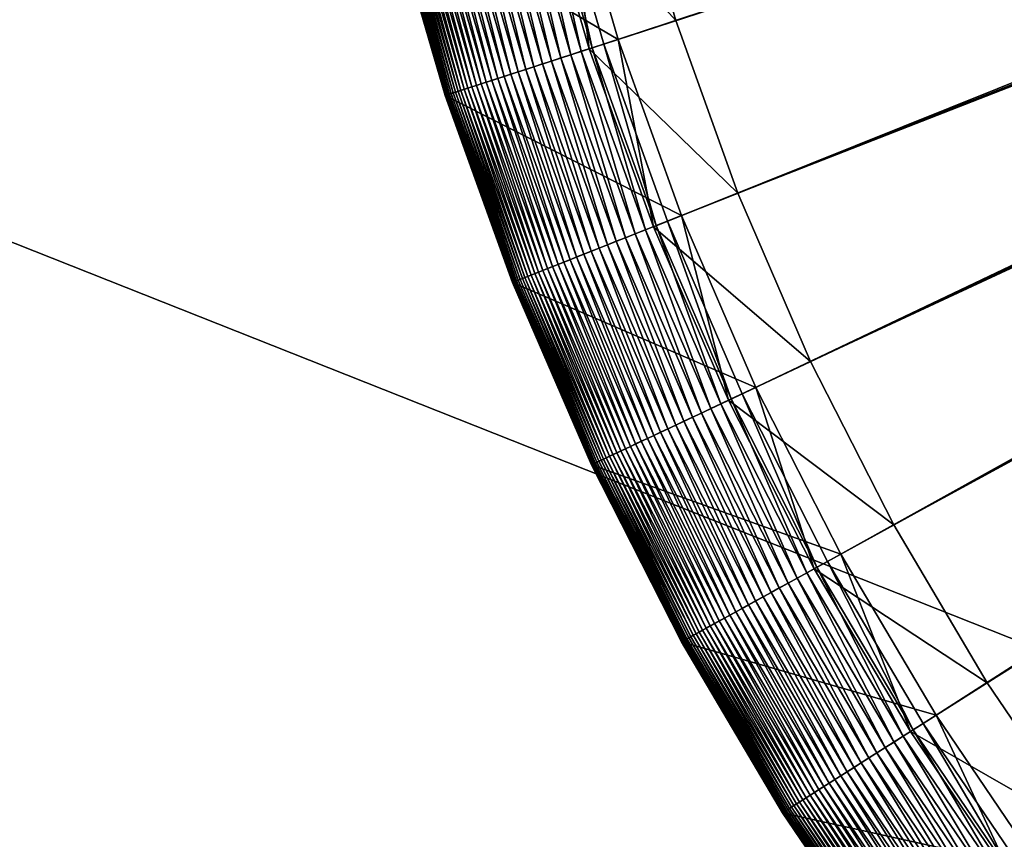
# Model space of a CAD drawing. Header units: millimetres. Extents: x -17.3 to 17.3, y -17.3 to 17.3.
# Tile 18 of 256: x -14.6 to -13.5, y 5.1 to 6. Entities that reach past the tile are written whole.
import ezdxf

# ---------------------------------------------------------------- set-up
doc = ezdxf.new("R2010")
doc.units = ezdxf.units.MM
doc.layers.get('0').update_dxf_attribs({"true_color": 0x5890e1})

msp = doc.modelspace()

# ---------------------------------------------------------------- meshes
at = {"color": 206, "true_color": 0x6c0888}
mesh = msp.add_polyface(dxfattribs=at)
corners = [(0, 16.6892, 33.4678), (0, 0, 33.4678), (-1.0479, 16.6563, 33.4678), (0, 0, 33.9833), (0, 16.2671, 33.8989), (-1.0214, 16.235, 33.8989), (-2.0917, 16.5576, 33.4678), (-2.0388, 16.1388, 33.8989), (-3.1272, 16.3936, 33.4678), (-3.0482, 15.979, 33.8989), (-4.1504, 16.1649, 33.4678), (-4.0455, 15.7561, 33.8989), (-5.1573, 15.8724, 33.4678), (-5.0268, 15.4709, 33.8989), (-6.1437, 15.5172, 33.4678), (-5.9883, 15.1248, 33.8989), (-7.1059, 15.1009, 33.4678), (-6.9262, 14.7189, 33.8989), (-8.0401, 14.6249, 33.4678), (-7.8367, 14.255, 33.8989), (-8.9425, 14.0912, 33.4678), (-8.7164, 13.7348, 33.8989), (-9.8097, 13.5019, 33.4678), (-9.5616, 13.1604, 33.8989), (-10.6381, 12.8593, 33.4678), (-10.3691, 12.534, 33.8989), (-11.4246, 12.1659, 33.4678), (-11.1356, 11.8582, 33.8989), (-11.4698, 12.2141, 33.4685), (-12.1659, 11.4246, 33.4678), (-11.8582, 11.1356, 33.8989), (-11.1979, 11.9245, 35.1652), (-11.9245, 11.1979, 35.1652), (-11.0823, 11.8015, 35.209), (-11.8015, 11.0823, 35.209), (-12.5891, 11.8219, 35.7037), (-12.8593, 10.6381, 33.4678), (-12.534, 10.3691, 33.8989), (-13.5019, 9.8097, 33.4678), (-13.1604, 9.5616, 33.8989), (-14.0912, 8.9425, 33.4678), (-13.7348, 8.7164, 33.8989), (-14.6249, 8.0401, 33.4678), (-14.255, 7.8367, 33.8989), (-15.1009, 7.1059, 33.4678), (-14.7189, 6.9262, 33.8989), (-15.5172, 6.1437, 33.4678), (-15.1248, 5.9883, 33.8989), (-15.8724, 5.1573, 33.4678), (-15.4709, 5.0268, 33.8989), (-16.1649, 4.1504, 33.4678), (-15.7561, 4.0455, 33.8989), (-16.3936, 3.1272, 33.4678), (-15.979, 3.0481, 33.8989), (-16.5576, 2.0917, 33.4678), (-16.1388, 2.0388, 33.8989), (-16.6563, 1.0479, 33.4678), (-16.235, 1.0214, 33.8989), (-16.6892, 0, 33.4678), (-16.2671, 0, 33.8989)]
mesh.append_faces([[corners[k] for k in face] for face in [(0, 1, 2), (2, 1, 6), (6, 1, 8), (8, 1, 10), (10, 1, 12), (12, 1, 14), (14, 1, 16), (16, 1, 18), (18, 1, 20), (20, 1, 22), (22, 1, 24), (24, 1, 26), (26, 1, 29), (27, 32, 30), (31, 34, 32), (33, 35, 34), (29, 1, 36), (36, 1, 38), (38, 1, 40), (40, 1, 42), (42, 1, 44), (44, 1, 46), (46, 1, 48), (48, 1, 50), (50, 1, 52), (52, 1, 54), (54, 1, 56), (56, 1, 58)]], dxfattribs={"vtx0": -1, "color": 206})
mesh.append_faces([[corners[k] for k in face] for face in [(3, 4, 5), (3, 5, 7), (3, 7, 9), (3, 9, 11), (3, 11, 13), (3, 13, 15), (3, 15, 17), (3, 17, 19), (3, 19, 21), (3, 21, 23), (3, 23, 25), (3, 25, 27), (28, 26, 29), (3, 27, 30), (27, 31, 32), (31, 33, 34), (3, 30, 37), (3, 37, 39), (3, 39, 41), (3, 41, 43), (3, 43, 45), (3, 45, 47), (3, 47, 49), (3, 49, 51), (3, 51, 53), (3, 53, 55), (3, 55, 57), (3, 57, 59)]], dxfattribs={"vtx2": -1, "color": 206})
mesh = msp.add_polyface(dxfattribs=at)
corners = [(-11.8116, 3.8636, -8.7449), (-10.8494, 6.8249, -8.7449), (-10.8628, 6.8297, -8.7449), (-10.8494, 6.8249, -9.131), (-11.9779, 4.0132, -9.1141), (-10.8628, 6.8297, -9.131), (-12.009, 3.9347, -8.7449), (-10.8759, 6.8354, -8.7449), (-12.1656, 4.0945, -9.1141), (-10.8759, 6.8354, -9.131), (-12.2016, 4.018, -8.7449), (-10.8886, 6.8419, -8.7449), (-12.3479, 4.1873, -9.1141), (-10.8886, 6.8419, -9.131), (-12.3886, 4.1133, -8.7449), (-10.9008, 6.8491, -8.7449), (-12.524, 4.2915, -9.1141), (-10.9008, 6.8491, -9.131), (-12.5693, 4.2201, -8.7449), (-10.9126, 6.8571, -8.7449), (-12.6932, 4.4064, -9.1141), (-10.9126, 6.8571, -9.131), (-12.7428, 4.3381, -8.7449), (-10.9239, 6.8659, -8.7449), (-12.8548, 4.5318, -9.1141), (-10.9239, 6.8659, -9.131), (-12.9087, 4.4667, -8.7449), (-10.9346, 6.8753, -8.7449), (-13.0082, 4.6671, -9.1141), (-10.9346, 6.8753, -9.131), (-13.0661, 4.6055, -8.7449), (-10.9447, 6.8854, -8.7449), (-13.1529, 4.8117, -9.1141), (-10.9447, 6.8854, -9.131), (-13.2145, 4.7539, -8.7449), (-10.9541, 6.8961, -8.7449), (-13.2882, 4.9652, -9.1141), (-10.9541, 6.8961, -9.131), (-13.3533, 4.9113, -8.7449), (-10.9628, 6.9073, -8.7449), (-13.4135, 5.1268, -9.1141), (-10.9628, 6.9073, -9.131), (-13.4819, 5.0771, -8.7449), (-10.9708, 6.9191, -8.7449), (-13.5999, 5.2507, -8.7449), (-13.5285, 5.296, -9.1141), (-10.9708, 6.9191, -9.131), (-10.9781, 6.9314, -8.7449), (-13.7067, 5.4314, -8.7449), (-13.6326, 5.4721, -9.1141), (-10.9781, 6.9314, -9.131), (-10.9846, 6.9441, -8.7449), (-13.802, 5.6183, -8.7449), (-13.7255, 5.6543, -9.1141), (-10.9846, 6.9441, -9.131), (-10.9902, 6.9572, -8.7449), (-13.8853, 5.811, -8.7449), (-13.8067, 5.8421, -9.1141), (-10.9902, 6.9572, -9.131), (-10.9951, 6.9706, -8.7449), (-13.9564, 6.0084, -8.7449), (-13.876, 6.0345, -9.1141), (-10.9951, 6.9706, -9.131), (-10.999, 6.9843, -8.7449), (-14.0149, 6.2099, -8.7449), (-13.9331, 6.231, -9.1141), (-10.999, 6.9843, -9.131), (-11.0022, 6.9982, -8.7449), (-14.0607, 6.4148, -8.7449), (-13.9777, 6.4306, -9.1141), (-11.0022, 6.9982, -9.131), (-11.0044, 7.0123, -8.7449), (-14.0936, 6.622, -8.7449), (-14.0097, 6.6326, -9.1141), (-11.0044, 7.0123, -9.131), (-11.0057, 7.0265, -8.7449), (-14.029, 6.8363, -9.1141), (-11.0057, 7.0265, -9.131), (-14.1133, 6.831, -8.7449), (-11.0062, 7.0407, -8.7449), (-14.0354, 7.0407, -9.1141), (-11.0062, 7.0407, -9.131)]
mesh.append_faces([[corners[k] for k in face] for face in [(3, 4, 5), (5, 8, 9), (9, 12, 13), (13, 16, 17), (17, 20, 21), (21, 24, 25), (25, 28, 29), (29, 32, 33), (33, 36, 37), (37, 40, 41), (42, 43, 44), (41, 45, 46), (44, 47, 48), (46, 49, 50), (48, 51, 52), (50, 53, 54), (52, 55, 56), (54, 57, 58), (56, 59, 60), (58, 61, 62), (60, 63, 64), (62, 65, 66), (64, 67, 68), (66, 69, 70), (68, 71, 72), (70, 73, 74), (74, 76, 77), (77, 80, 81)]], dxfattribs={"vtx0": -1, "color": 206})
mesh.append_faces([[corners[k] for k in face] for face in [(0, 1, 2), (6, 2, 7), (10, 7, 11), (14, 11, 15), (18, 15, 19), (22, 19, 23), (26, 23, 27), (30, 27, 31), (34, 31, 35), (38, 35, 39), (37, 36, 40), (42, 39, 43), (41, 40, 45), (44, 43, 47), (46, 45, 49), (48, 47, 51), (50, 49, 53), (52, 51, 55), (54, 53, 57), (56, 55, 59), (58, 57, 61), (60, 59, 63), (62, 61, 65), (64, 63, 67), (66, 65, 69), (68, 67, 71), (70, 69, 73), (72, 71, 75), (74, 73, 76), (78, 75, 79), (77, 76, 80)]], dxfattribs={"vtx2": -1, "color": 206})
mesh = msp.add_polyface(dxfattribs=at)
corners = [(-14.0813, 5.9678, -8.7898), (-14.1354, 6.179, -8.7836), (-14.1421, 6.1773, -8.7898), (-14.0746, 5.97, -8.7836), (-14.1281, 6.1809, -8.7778), (-14.0675, 5.9723, -8.7778), (-14.1204, 6.1829, -8.7725), (-14.06, 5.9748, -8.7725), (-14.1122, 6.185, -8.7675), (-14.0519, 5.9774, -8.7675), (-14.1036, 6.1872, -8.763), (-14.0434, 5.9801, -8.763), (-14.0944, 6.1896, -8.7589), (-14.0344, 5.9831, -8.7589), (-14.0846, 6.192, -8.7553), (-14.0248, 5.9862, -8.7553), (-14.0744, 6.1947, -8.7522), (-14.0148, 5.9894, -8.7522), (-14.0636, 6.1974, -8.7497), (-14.0042, 5.9929, -8.7497), (-14.0523, 6.2004, -8.7476), (-13.9931, 5.9965, -8.7476), (-14.0404, 6.2034, -8.7461), (-13.9814, 6.0003, -8.7461), (-14.028, 6.2066, -8.7452), (-13.9692, 6.0043, -8.7452), (-14.0149, 6.2099, -8.7449), (-13.876, 6.0345, -9.1141), (-14.0313, 6.2057, -9.3675), (-13.9331, 6.231, -9.1141), (-13.9725, 6.0032, -9.3675), (-13.9986, 6.2141, -11.5706), (-13.9403, 6.0136, -11.5706), (-14.195, 6.1637, -11.7242), (-14.195, 6.1637, -8.9432), (-14.2433, 6.3799, -8.9432), (-14.2433, 6.3799, -11.7242), (-14.195, 6.1637, -8.9335), (-14.2433, 6.3799, -8.9335), (-14.1947, 6.1638, -8.9239), (-14.243, 6.38, -8.9239), (-14.194, 6.164, -8.9143), (-14.2424, 6.3801, -8.9143), (-14.1931, 6.1642, -8.9048), (-14.2414, 6.3803, -8.9048), (-14.1919, 6.1645, -8.8954), (-14.2402, 6.3805, -8.8954), (-14.1903, 6.1649, -8.8861), (-14.2386, 6.3808, -8.8861), (-14.1884, 6.1654, -8.8769), (-14.2366, 6.3812, -8.8769), (-14.1861, 6.166, -8.8679), (-14.2343, 6.3816, -8.8679), (-14.1835, 6.1667, -8.859), (-14.2317, 6.3821, -8.859), (-14.1805, 6.1674, -8.8503), (-14.2287, 6.3827, -8.8503), (-14.1772, 6.1683, -8.8419), (-14.2252, 6.3834, -8.8419), (-14.1734, 6.1693, -8.8336), (-14.2214, 6.3841, -8.8336), (-14.1692, 6.1703, -8.8256), (-14.2172, 6.3849, -8.8256), (-14.1647, 6.1715, -8.8178), (-14.2126, 6.3858, -8.8178), (-14.1597, 6.1728, -8.8103), (-14.2075, 6.3868, -8.8103), (-14.1543, 6.1742, -8.8031), (-14.202, 6.3878, -8.8031), (-14.1484, 6.1757, -8.7963), (-14.1961, 6.3889, -8.7963), (-14.1897, 6.3902, -8.7898), (-14.1829, 6.3915, -8.7836), (-14.1755, 6.3929, -8.7778), (-14.1677, 6.3943, -8.7725), (-14.1594, 6.3959, -8.7675), (-14.1506, 6.3976, -8.763), (-14.1413, 6.3994, -8.7589), (-14.1314, 6.4013, -8.7553), (-14.121, 6.4033, -8.7522), (-14.1101, 6.4053, -8.7497), (-14.0986, 6.4075, -8.7476), (-14.0866, 6.4098, -8.7461), (-14.0739, 6.4122, -8.7452), (-14.0607, 6.4148, -8.7449), (-14.0773, 6.4116, -9.3675), (-14.0441, 6.4179, -11.5706)]
mesh.append_faces([[corners[k] for k in face] for face in [(0, 1, 2), (3, 4, 1), (5, 6, 4), (7, 8, 6), (9, 10, 8), (11, 12, 10), (13, 14, 12), (15, 16, 14), (17, 18, 16), (19, 20, 18), (21, 22, 20), (23, 24, 22), (25, 26, 24), (27, 28, 29), (30, 31, 28), (32, 33, 31), (33, 35, 36), (34, 38, 35), (37, 40, 38), (39, 42, 40), (41, 44, 42), (43, 46, 44), (45, 48, 46), (47, 50, 48), (49, 52, 50)]], dxfattribs={"vtx0": -1, "color": 206})
mesh.append_faces([[corners[k] for k in face] for face in [(33, 34, 35), (34, 37, 38), (37, 39, 40), (39, 41, 42), (41, 43, 44), (43, 45, 46), (45, 47, 48), (47, 49, 50), (49, 51, 52), (51, 53, 54), (53, 55, 56), (55, 57, 58), (57, 59, 60), (59, 61, 62), (61, 63, 64), (63, 65, 66), (65, 67, 68), (67, 69, 70), (69, 2, 71), (2, 1, 72), (1, 4, 73), (4, 6, 74), (6, 8, 75), (8, 10, 76), (10, 12, 77), (12, 14, 78), (14, 16, 79), (16, 18, 80), (18, 20, 81), (20, 22, 82), (22, 24, 83), (24, 26, 84), (29, 28, 85), (28, 31, 86), (31, 33, 36)]], dxfattribs={"vtx2": -1, "color": 206})
mesh = msp.add_polyface(dxfattribs=at)
corners = [(-13.9212, 5.7968, -8.7476), (-13.9814, 6.0003, -8.7461), (-13.9931, 5.9965, -8.7476), (-13.9098, 5.8013, -8.7461), (-13.9692, 6.0043, -8.7452), (-13.8978, 5.806, -8.7452), (-13.9564, 6.0084, -8.7449), (-13.8067, 5.8421, -9.1141), (-13.9725, 6.0032, -9.3675), (-13.876, 6.0345, -9.1141), (-13.901, 5.8047, -9.3675), (-13.9403, 6.0136, -11.5706), (-14.1332, 5.951, -11.7242), (-14.1332, 5.951, -8.9432), (-14.195, 6.1637, -8.9432), (-14.195, 6.1637, -11.7242), (-14.1332, 5.951, -8.9335), (-14.195, 6.1637, -8.9335), (-14.1329, 5.9511, -8.9239), (-14.1947, 6.1638, -8.9239), (-14.1323, 5.9513, -8.9143), (-14.194, 6.164, -8.9143), (-14.1314, 5.9516, -8.9048), (-14.1931, 6.1642, -8.9048), (-14.1301, 5.952, -8.8954), (-14.1919, 6.1645, -8.8954), (-14.1286, 5.9525, -8.8861), (-14.1903, 6.1649, -8.8861), (-14.1267, 5.9531, -8.8769), (-14.1884, 6.1654, -8.8769), (-14.1245, 5.9538, -8.8679), (-14.1861, 6.166, -8.8679), (-14.1219, 5.9546, -8.859), (-14.1835, 6.1667, -8.859), (-14.119, 5.9556, -8.8503), (-14.1805, 6.1674, -8.8503), (-14.1157, 5.9567, -8.8419), (-14.1772, 6.1683, -8.8419), (-14.112, 5.9579, -8.8336), (-14.1734, 6.1693, -8.8336), (-14.1079, 5.9592, -8.8256), (-14.1692, 6.1703, -8.8256), (-14.1034, 5.9606, -8.8178), (-14.1647, 6.1715, -8.8178), (-14.0985, 5.9622, -8.8103), (-14.1597, 6.1728, -8.8103), (-14.0932, 5.964, -8.8031), (-14.1543, 6.1742, -8.8031), (-14.0875, 5.9658, -8.7963), (-14.1484, 6.1757, -8.7963), (-14.0813, 5.9678, -8.7898), (-14.1421, 6.1773, -8.7898), (-14.0746, 5.97, -8.7836), (-14.1354, 6.179, -8.7836), (-14.0675, 5.9723, -8.7778), (-14.1281, 6.1809, -8.7778), (-14.06, 5.9748, -8.7725), (-14.1204, 6.1829, -8.7725), (-14.0519, 5.9774, -8.7675), (-14.1122, 6.185, -8.7675), (-14.0434, 5.9801, -8.763), (-14.1036, 6.1872, -8.763), (-14.0344, 5.9831, -8.7589), (-14.0944, 6.1896, -8.7589), (-14.0248, 5.9862, -8.7553), (-14.0846, 6.192, -8.7553), (-14.0148, 5.9894, -8.7522), (-14.0744, 6.1947, -8.7522), (-14.0042, 5.9929, -8.7497), (-14.0636, 6.1974, -8.7497), (-14.0523, 6.2004, -8.7476), (-14.0404, 6.2034, -8.7461), (-14.028, 6.2066, -8.7452), (-14.0149, 6.2099, -8.7449), (-14.0313, 6.2057, -9.3675), (-13.9986, 6.2141, -11.5706)]
mesh.append_faces([[corners[k] for k in face] for face in [(0, 1, 2), (3, 4, 1), (5, 6, 4), (7, 8, 9), (10, 11, 8), (12, 14, 15), (13, 17, 14), (16, 19, 17), (18, 21, 19), (20, 23, 21), (22, 25, 23), (24, 27, 25), (26, 29, 27), (28, 31, 29), (30, 33, 31), (32, 35, 33), (34, 37, 35), (36, 39, 37), (38, 41, 39), (40, 43, 41), (42, 45, 43), (44, 47, 45), (46, 49, 47), (48, 51, 49)]], dxfattribs={"vtx0": -1, "color": 206})
mesh.append_faces([[corners[k] for k in face] for face in [(12, 13, 14), (13, 16, 17), (16, 18, 19), (18, 20, 21), (20, 22, 23), (22, 24, 25), (24, 26, 27), (26, 28, 29), (28, 30, 31), (30, 32, 33), (32, 34, 35), (34, 36, 37), (36, 38, 39), (38, 40, 41), (40, 42, 43), (42, 44, 45), (44, 46, 47), (46, 48, 49), (48, 50, 51), (50, 52, 53), (52, 54, 55), (54, 56, 57), (56, 58, 59), (58, 60, 61), (60, 62, 63), (62, 64, 65), (64, 66, 67), (66, 68, 69), (68, 2, 70), (2, 1, 71), (1, 4, 72), (4, 6, 73), (9, 8, 74), (8, 11, 75), (11, 12, 15)]], dxfattribs={"vtx2": -1, "color": 206})
mesh = msp.add_polyface(dxfattribs=at)
corners = [(-14.0581, 5.7425, -11.7242), (-14.1332, 5.951, -8.9432), (-14.1332, 5.951, -11.7242), (-14.0581, 5.7425, -8.9432), (-14.1332, 5.951, -8.9335), (-14.0581, 5.7425, -8.9335), (-14.1329, 5.9511, -8.9239), (-14.0578, 5.7426, -8.9239), (-14.1323, 5.9513, -8.9143), (-14.0572, 5.7429, -8.9143), (-14.1314, 5.9516, -8.9048), (-14.0563, 5.7432, -8.9048), (-14.1301, 5.952, -8.8954), (-14.0552, 5.7437, -8.8954), (-14.0536, 5.7443, -8.8861), (-14.1286, 5.9525, -8.8861), (-14.0518, 5.745, -8.8769), (-14.1267, 5.9531, -8.8769), (-14.0496, 5.7459, -8.8679), (-14.1245, 5.9538, -8.8679), (-14.0471, 5.7469, -8.859), (-14.1219, 5.9546, -8.859), (-14.0443, 5.748, -8.8503), (-14.119, 5.9556, -8.8503), (-14.041, 5.7493, -8.8419), (-14.1157, 5.9567, -8.8419), (-14.0374, 5.7507, -8.8336), (-14.112, 5.9579, -8.8336), (-14.0334, 5.7523, -8.8256), (-14.1079, 5.9592, -8.8256), (-14.029, 5.754, -8.8178), (-14.1034, 5.9606, -8.8178), (-14.0243, 5.7559, -8.8103), (-14.0985, 5.9622, -8.8103), (-14.0191, 5.758, -8.8031), (-14.0932, 5.964, -8.8031), (-14.0134, 5.7602, -8.7963), (-14.0875, 5.9658, -8.7963), (-14.0074, 5.7626, -8.7898), (-14.0813, 5.9678, -8.7898), (-14.0009, 5.7652, -8.7836), (-14.0746, 5.97, -8.7836), (-13.994, 5.7679, -8.7778), (-14.0675, 5.9723, -8.7778), (-13.9866, 5.7709, -8.7725), (-14.06, 5.9748, -8.7725), (-13.9787, 5.774, -8.7675), (-14.0519, 5.9774, -8.7675), (-13.9704, 5.7773, -8.763), (-14.0434, 5.9801, -8.763), (-13.9615, 5.7808, -8.7589), (-14.0344, 5.9831, -8.7589), (-13.9522, 5.7845, -8.7553), (-14.0248, 5.9862, -8.7553), (-13.9424, 5.7884, -8.7522), (-14.0148, 5.9894, -8.7522), (-13.932, 5.7924, -8.7497), (-14.0042, 5.9929, -8.7497), (-13.9212, 5.7968, -8.7476), (-13.9931, 5.9965, -8.7476), (-13.9098, 5.8013, -8.7461), (-13.9814, 6.0003, -8.7461), (-13.8978, 5.806, -8.7452), (-13.9692, 6.0043, -8.7452), (-13.8853, 5.811, -8.7449), (-13.9564, 6.0084, -8.7449), (-13.8067, 5.8421, -9.1141), (-13.901, 5.8047, -9.3675), (-13.9725, 6.0032, -9.3675), (-13.8696, 5.8172, -11.5706), (-13.9403, 6.0136, -11.5706)]
mesh.append_faces([[corners[k] for k in face] for face in [(0, 1, 2), (3, 4, 1), (5, 6, 4), (7, 8, 6), (9, 10, 8), (11, 12, 10), (13, 15, 12), (14, 17, 15), (16, 19, 17), (18, 21, 19), (20, 23, 21), (22, 25, 23), (24, 27, 25), (26, 29, 27), (28, 31, 29), (30, 33, 31), (32, 35, 33), (34, 37, 35), (36, 39, 37), (38, 41, 39), (40, 43, 41), (42, 45, 43), (44, 47, 45), (46, 49, 47), (48, 51, 49), (50, 53, 51), (52, 55, 53), (54, 57, 55), (56, 59, 57), (69, 2, 70)]], dxfattribs={"vtx0": -1, "color": 206})
mesh.append_faces([[corners[k] for k in face] for face in [(13, 14, 15), (14, 16, 17), (16, 18, 19), (18, 20, 21), (20, 22, 23), (22, 24, 25), (24, 26, 27), (26, 28, 29), (28, 30, 31), (30, 32, 33), (32, 34, 35), (34, 36, 37), (36, 38, 39), (38, 40, 41), (40, 42, 43), (42, 44, 45), (44, 46, 47), (46, 48, 49), (48, 50, 51), (50, 52, 53), (52, 54, 55), (54, 56, 57), (56, 58, 59), (58, 60, 61), (60, 62, 63), (62, 64, 65), (66, 67, 68), (67, 69, 70), (69, 0, 2)]], dxfattribs={"vtx2": -1, "color": 206})
mesh = msp.add_polyface(dxfattribs=at)
corners = [(-13.9702, 5.5392, -11.7242), (-14.0581, 5.7425, -8.9432), (-14.0581, 5.7425, -11.7242), (-13.9702, 5.5392, -8.9432), (-14.0581, 5.7425, -8.9335), (-13.9701, 5.5392, -8.9335), (-14.0578, 5.7426, -8.9239), (-13.9698, 5.5393, -8.9239), (-14.0572, 5.7429, -8.9143), (-13.9693, 5.5396, -8.9143), (-14.0563, 5.7432, -8.9048), (-13.9684, 5.54, -8.9048), (-14.0552, 5.7437, -8.8954), (-13.9673, 5.5406, -8.8954), (-14.0536, 5.7443, -8.8861), (-13.9658, 5.5413, -8.8861), (-14.0518, 5.745, -8.8769), (-13.964, 5.5421, -8.8769), (-14.0496, 5.7459, -8.8679), (-13.9619, 5.5431, -8.8679), (-14.0471, 5.7469, -8.859), (-13.9594, 5.5442, -8.859), (-14.0443, 5.748, -8.8503), (-13.9566, 5.5456, -8.8503), (-14.041, 5.7493, -8.8419), (-13.9535, 5.547, -8.8419), (-14.0374, 5.7507, -8.8336), (-13.95, 5.5487, -8.8336), (-14.0334, 5.7523, -8.8256), (-13.9461, 5.5505, -8.8256), (-14.029, 5.754, -8.8178), (-13.9418, 5.5525, -8.8178), (-14.0243, 5.7559, -8.8103), (-13.9372, 5.5547, -8.8103), (-14.0191, 5.758, -8.8031), (-13.9321, 5.5571, -8.8031), (-13.9267, 5.5597, -8.7963), (-14.0134, 5.7602, -8.7963), (-13.9208, 5.5624, -8.7898), (-14.0074, 5.7626, -8.7898), (-13.9145, 5.5654, -8.7836), (-14.0009, 5.7652, -8.7836), (-13.9077, 5.5686, -8.7778), (-13.994, 5.7679, -8.7778), (-13.9005, 5.572, -8.7725), (-13.9866, 5.7709, -8.7725), (-13.8929, 5.5756, -8.7675), (-13.9787, 5.774, -8.7675), (-13.8847, 5.5794, -8.763), (-13.9704, 5.7773, -8.763), (-13.8761, 5.5834, -8.7589), (-13.9615, 5.7808, -8.7589), (-13.8671, 5.5877, -8.7553), (-13.9522, 5.7845, -8.7553), (-13.8575, 5.5922, -8.7522), (-13.9424, 5.7884, -8.7522), (-13.8474, 5.5969, -8.7497), (-13.932, 5.7924, -8.7497), (-13.8369, 5.6019, -8.7476), (-13.9212, 5.7968, -8.7476), (-13.8258, 5.6071, -8.7461), (-13.9098, 5.8013, -8.7461), (-13.8141, 5.6126, -8.7452), (-13.8978, 5.806, -8.7452), (-13.802, 5.6183, -8.7449), (-13.8853, 5.811, -8.7449), (-13.7255, 5.6543, -9.1141), (-13.8172, 5.6112, -9.3675), (-13.901, 5.8047, -9.3675), (-13.8067, 5.8421, -9.1141), (-13.7867, 5.6255, -11.5706), (-13.8696, 5.8172, -11.5706), (-14.1332, 5.951, -8.9432), (-14.1332, 5.951, -8.9335), (-14.1329, 5.9511, -8.9239), (-14.1323, 5.9513, -8.9143), (-14.1314, 5.9516, -8.9048), (-14.1301, 5.952, -8.8954)]
mesh.append_faces([[corners[k] for k in face] for face in [(0, 1, 2), (3, 4, 1), (5, 6, 4), (7, 8, 6), (9, 10, 8), (11, 12, 10), (13, 14, 12), (15, 16, 14), (17, 18, 16), (19, 20, 18), (21, 22, 20), (23, 24, 22), (25, 26, 24), (27, 28, 26), (29, 30, 28), (31, 32, 30), (33, 34, 32), (35, 37, 34), (36, 39, 37), (38, 41, 39), (40, 43, 41), (42, 45, 43), (44, 47, 45), (46, 49, 47), (48, 51, 49), (50, 53, 51), (52, 55, 53), (54, 57, 55), (56, 59, 57), (58, 61, 59), (60, 63, 61), (62, 65, 63), (66, 68, 69), (67, 71, 68), (70, 2, 71)]], dxfattribs={"vtx0": -1, "color": 206})
mesh.append_faces([[corners[k] for k in face] for face in [(35, 36, 37), (36, 38, 39), (38, 40, 41), (40, 42, 43), (42, 44, 45), (44, 46, 47), (46, 48, 49), (48, 50, 51), (50, 52, 53), (52, 54, 55), (54, 56, 57), (56, 58, 59), (58, 60, 61), (60, 62, 63), (62, 64, 65), (66, 67, 68), (67, 70, 71), (70, 0, 2), (2, 1, 72), (1, 4, 73), (4, 6, 74), (6, 8, 75), (8, 10, 76), (10, 12, 77)]], dxfattribs={"vtx2": -1, "color": 206})
mesh = msp.add_polyface(dxfattribs=at)
corners = [(-13.8696, 5.3418, -11.7242), (-13.8696, 5.3418, -8.9432), (-13.9702, 5.5392, -8.9432), (-13.9702, 5.5392, -11.7242), (-13.8696, 5.3418, -8.9335), (-13.9701, 5.5392, -8.9335), (-13.8693, 5.342, -8.9239), (-13.9698, 5.5393, -8.9239), (-13.8687, 5.3423, -8.9143), (-13.9693, 5.5396, -8.9143), (-13.8679, 5.3427, -8.9048), (-13.9684, 5.54, -8.9048), (-13.8668, 5.3433, -8.8954), (-13.9673, 5.5406, -8.8954), (-13.8653, 5.3441, -8.8861), (-13.9658, 5.5413, -8.8861), (-13.8636, 5.3451, -8.8769), (-13.964, 5.5421, -8.8769), (-13.8616, 5.3462, -8.8679), (-13.9619, 5.5431, -8.8679), (-13.8592, 5.3475, -8.859), (-13.9594, 5.5442, -8.859), (-13.8565, 5.349, -8.8503), (-13.9566, 5.5456, -8.8503), (-13.8534, 5.3507, -8.8419), (-13.9535, 5.547, -8.8419), (-13.85, 5.3525, -8.8336), (-13.95, 5.5487, -8.8336), (-13.8463, 5.3546, -8.8256), (-13.9461, 5.5505, -8.8256), (-13.8421, 5.3569, -8.8178), (-13.9418, 5.5525, -8.8178), (-13.8376, 5.3594, -8.8103), (-13.9372, 5.5547, -8.8103), (-13.8327, 5.3621, -8.8031), (-13.9321, 5.5571, -8.8031), (-13.8274, 5.365, -8.7963), (-13.9267, 5.5597, -8.7963), (-13.9208, 5.5624, -8.7898), (-13.8217, 5.3681, -8.7898), (-13.9145, 5.5654, -8.7836), (-13.8156, 5.3715, -8.7836), (-13.9077, 5.5686, -8.7778), (-13.8091, 5.3751, -8.7778), (-13.9005, 5.572, -8.7725), (-13.8021, 5.3789, -8.7725), (-13.8929, 5.5756, -8.7675), (-13.7947, 5.383, -8.7675), (-13.8847, 5.5794, -8.763), (-14.0581, 5.7425, -8.9432), (-14.0581, 5.7425, -8.9335), (-14.0578, 5.7426, -8.9239), (-14.0572, 5.7429, -8.9143), (-14.0563, 5.7432, -8.9048), (-14.0552, 5.7437, -8.8954), (-14.0536, 5.7443, -8.8861), (-14.0518, 5.745, -8.8769), (-14.0496, 5.7459, -8.8679), (-14.0471, 5.7469, -8.859), (-14.0443, 5.748, -8.8503), (-14.041, 5.7493, -8.8419), (-14.0374, 5.7507, -8.8336), (-14.0334, 5.7523, -8.8256), (-14.029, 5.754, -8.8178), (-14.0243, 5.7559, -8.8103), (-14.0191, 5.758, -8.8031)]
mesh.append_faces([[corners[k] for k in face] for face in [(0, 2, 3), (1, 5, 2), (4, 7, 5), (6, 9, 7), (8, 11, 9), (10, 13, 11), (12, 15, 13), (14, 17, 15), (16, 19, 17), (18, 21, 19), (20, 23, 21), (22, 25, 23), (24, 27, 25), (26, 29, 27), (28, 31, 29), (30, 33, 31), (32, 35, 33), (34, 37, 35), (36, 38, 37), (39, 40, 38), (41, 42, 40), (43, 44, 42), (45, 46, 44), (47, 48, 46)]], dxfattribs={"vtx0": -1, "color": 206})
mesh.append_faces([[corners[k] for k in face] for face in [(0, 1, 2), (1, 4, 5), (4, 6, 7), (6, 8, 9), (8, 10, 11), (10, 12, 13), (12, 14, 15), (14, 16, 17), (16, 18, 19), (18, 20, 21), (20, 22, 23), (22, 24, 25), (24, 26, 27), (26, 28, 29), (28, 30, 31), (30, 32, 33), (32, 34, 35), (34, 36, 37), (3, 2, 49), (2, 5, 50), (5, 7, 51), (7, 9, 52), (9, 11, 53), (11, 13, 54), (13, 15, 55), (15, 17, 56), (17, 19, 57), (19, 21, 58), (21, 23, 59), (23, 25, 60), (25, 27, 61), (27, 29, 62), (29, 31, 63), (31, 33, 64), (33, 35, 65)]], dxfattribs={"vtx2": -1, "color": 206})
mesh = msp.add_polyface(dxfattribs=at)
corners = [(-13.7491, 5.156, -8.8679), (-13.8592, 5.3475, -8.859), (-13.8616, 5.3462, -8.8679), (-13.7468, 5.1575, -8.859), (-13.8565, 5.349, -8.8503), (-13.7442, 5.1591, -8.8503), (-13.8534, 5.3507, -8.8419), (-13.7413, 5.161, -8.8419), (-13.85, 5.3525, -8.8336), (-13.738, 5.1631, -8.8336), (-13.8463, 5.3546, -8.8256), (-13.7344, 5.1654, -8.8256), (-13.8421, 5.3569, -8.8178), (-13.7304, 5.1679, -8.8178), (-13.8376, 5.3594, -8.8103), (-13.726, 5.1706, -8.8103), (-13.8327, 5.3621, -8.8031), (-13.7213, 5.1736, -8.8031), (-13.8274, 5.365, -8.7963), (-13.7162, 5.1769, -8.7963), (-13.8217, 5.3681, -8.7898), (-13.7107, 5.1804, -8.7898), (-13.8156, 5.3715, -8.7836), (-13.7048, 5.1841, -8.7836), (-13.8091, 5.3751, -8.7778), (-13.6985, 5.1881, -8.7778), (-13.8021, 5.3789, -8.7725), (-13.6918, 5.1924, -8.7725), (-13.7947, 5.383, -8.7675), (-13.6847, 5.1969, -8.7675), (-13.7869, 5.3873, -8.763), (-13.6771, 5.2017, -8.763), (-13.7785, 5.3919, -8.7589), (-13.6691, 5.2068, -8.7589), (-13.7697, 5.3967, -8.7553), (-13.6606, 5.2122, -8.7553), (-13.7605, 5.4018, -8.7522), (-13.6517, 5.2178, -8.7522), (-13.7507, 5.4071, -8.7497), (-13.6423, 5.2238, -8.7497), (-13.6324, 5.23, -8.7476), (-13.7405, 5.4128, -8.7476), (-13.6221, 5.2366, -8.7461), (-13.7297, 5.4187, -8.7461), (-13.6112, 5.2435, -8.7452), (-13.7185, 5.4249, -8.7452), (-13.5999, 5.2507, -8.7449), (-13.7067, 5.4314, -8.7449), (-13.5285, 5.296, -9.1141), (-13.6141, 5.2417, -9.3675), (-13.7215, 5.4232, -9.3675), (-13.6326, 5.4721, -9.1141), (-13.5856, 5.2598, -11.5706), (-13.6919, 5.4395, -11.5706), (-13.8696, 5.3418, -11.7242), (-13.9208, 5.5624, -8.7898), (-13.9145, 5.5654, -8.7836), (-13.9077, 5.5686, -8.7778), (-13.9005, 5.572, -8.7725), (-13.8929, 5.5756, -8.7675), (-13.8847, 5.5794, -8.763), (-13.8761, 5.5834, -8.7589), (-13.8671, 5.5877, -8.7553), (-13.8575, 5.5922, -8.7522), (-13.8474, 5.5969, -8.7497), (-13.8369, 5.6019, -8.7476), (-13.8258, 5.6071, -8.7461), (-13.8141, 5.6126, -8.7452), (-13.802, 5.6183, -8.7449), (-13.8172, 5.6112, -9.3675), (-13.7255, 5.6543, -9.1141), (-13.7867, 5.6255, -11.5706), (-13.9702, 5.5392, -11.7242)]
mesh.append_faces([[corners[k] for k in face] for face in [(0, 1, 2), (3, 4, 1), (5, 6, 4), (7, 8, 6), (9, 10, 8), (11, 12, 10), (13, 14, 12), (15, 16, 14), (17, 18, 16), (19, 20, 18), (21, 22, 20), (23, 24, 22), (25, 26, 24), (27, 28, 26), (29, 30, 28), (31, 32, 30), (33, 34, 32), (35, 36, 34), (37, 38, 36), (39, 41, 38), (40, 43, 41), (42, 45, 43), (44, 47, 45), (48, 50, 51), (49, 53, 50), (52, 54, 53), (30, 61, 60), (32, 62, 61), (34, 63, 62), (36, 64, 63), (38, 65, 64), (41, 66, 65), (43, 67, 66), (45, 68, 67), (51, 69, 70), (50, 71, 69), (53, 72, 71)]], dxfattribs={"vtx0": -1, "color": 206})
mesh.append_faces([[corners[k] for k in face] for face in [(39, 40, 41), (40, 42, 43), (42, 44, 45), (44, 46, 47), (48, 49, 50), (49, 52, 53), (18, 20, 55), (20, 22, 56), (22, 24, 57), (24, 26, 58), (26, 28, 59), (28, 30, 60), (30, 32, 61), (32, 34, 62), (34, 36, 63), (36, 38, 64), (38, 41, 65), (41, 43, 66), (43, 45, 67), (45, 47, 68), (51, 50, 69), (50, 53, 71), (53, 54, 72)]], dxfattribs={"vtx2": -1, "color": 206})
mesh = msp.add_polyface(dxfattribs=at)
corners = [(-13.6323, 4.9679, -11.7242), (-13.6323, 4.9679, -8.9431), (-13.7568, 5.1511, -8.9431), (-13.7568, 5.1511, -11.7242), (-13.6323, 4.9679, -8.9335), (-13.7568, 5.1511, -8.9335), (-13.632, 4.9681, -8.9239), (-13.7565, 5.1513, -8.9239), (-13.756, 5.1516, -8.9143), (-13.6315, 4.9684, -8.9143), (-13.7552, 5.1521, -8.9048), (-13.6307, 4.969, -8.9048), (-13.7541, 5.1528, -8.8954), (-13.6297, 4.9698, -8.8954), (-13.7527, 5.1537, -8.8861), (-13.6284, 4.9707, -8.8861), (-13.7511, 5.1548, -8.8769), (-13.6268, 4.9719, -8.8769), (-13.7491, 5.156, -8.8679), (-13.6249, 4.9732, -8.8679), (-13.7468, 5.1575, -8.859), (-13.6227, 4.9748, -8.859), (-13.7442, 5.1591, -8.8503), (-13.6202, 4.9767, -8.8503), (-13.7413, 5.161, -8.8419), (-13.6174, 4.9787, -8.8419), (-13.738, 5.1631, -8.8336), (-13.6142, 4.981, -8.8336), (-13.7344, 5.1654, -8.8256), (-13.6108, 4.9835, -8.8256), (-13.7304, 5.1679, -8.8178), (-13.607, 4.9863, -8.8178), (-13.726, 5.1706, -8.8103), (-13.6028, 4.9893, -8.8103), (-13.7213, 5.1736, -8.8031), (-13.5983, 4.9926, -8.8031), (-13.7162, 5.1769, -8.7963), (-13.8696, 5.3418, -8.9432), (-13.8696, 5.3418, -11.7242), (-13.8696, 5.3418, -8.9335), (-13.8693, 5.342, -8.9239), (-13.8687, 5.3423, -8.9143), (-13.8679, 5.3427, -8.9048), (-13.8668, 5.3433, -8.8954), (-13.8653, 5.3441, -8.8861), (-13.8636, 5.3451, -8.8769), (-13.8616, 5.3462, -8.8679), (-13.8592, 5.3475, -8.859), (-13.8565, 5.349, -8.8503), (-13.8534, 5.3507, -8.8419), (-13.85, 5.3525, -8.8336), (-13.8463, 5.3546, -8.8256), (-13.8421, 5.3569, -8.8178), (-13.8376, 5.3594, -8.8103), (-13.8327, 5.3621, -8.8031), (-13.8274, 5.365, -8.7963), (-13.7107, 5.1804, -8.7898), (-13.8217, 5.3681, -8.7898), (-13.7048, 5.1841, -8.7836), (-13.8156, 5.3715, -8.7836), (-13.6985, 5.1881, -8.7778), (-13.8091, 5.3751, -8.7778), (-13.6918, 5.1924, -8.7725), (-13.8021, 5.3789, -8.7725), (-13.6847, 5.1969, -8.7675), (-13.7947, 5.383, -8.7675), (-13.6771, 5.2017, -8.763), (-13.7869, 5.3873, -8.763), (-13.6691, 5.2068, -8.7589), (-13.7785, 5.3919, -8.7589), (-13.6606, 5.2122, -8.7553), (-13.7697, 5.3967, -8.7553), (-13.6517, 5.2178, -8.7522), (-13.7605, 5.4018, -8.7522), (-13.6423, 5.2238, -8.7497), (-13.7507, 5.4071, -8.7497), (-13.5856, 5.2598, -11.5706)]
mesh.append_faces([[corners[k] for k in face] for face in [(0, 2, 3), (1, 5, 2), (4, 7, 5), (6, 8, 7), (9, 10, 8), (11, 12, 10), (13, 14, 12), (15, 16, 14), (17, 18, 16), (19, 20, 18), (21, 22, 20), (23, 24, 22), (25, 26, 24), (27, 28, 26), (29, 30, 28), (31, 32, 30), (33, 34, 32), (35, 36, 34), (3, 37, 38), (2, 39, 37), (5, 40, 39), (7, 41, 40), (8, 42, 41), (10, 43, 42), (12, 44, 43), (14, 45, 44), (16, 46, 45)]], dxfattribs={"vtx0": -1, "color": 206})
mesh.append_faces([[corners[k] for k in face] for face in [(0, 1, 2), (1, 4, 5), (4, 6, 7), (3, 2, 37), (2, 5, 39), (5, 7, 40), (7, 8, 41), (8, 10, 42), (10, 12, 43), (12, 14, 44), (14, 16, 45), (16, 18, 46), (18, 20, 47), (20, 22, 48), (22, 24, 49), (24, 26, 50), (26, 28, 51), (28, 30, 52), (30, 32, 53), (32, 34, 54), (34, 36, 55), (36, 56, 57), (56, 58, 59), (58, 60, 61), (60, 62, 63), (62, 64, 65), (64, 66, 67), (66, 68, 69), (68, 70, 71), (70, 72, 73), (72, 74, 75), (76, 3, 38)]], dxfattribs={"vtx2": -1, "color": 206})
mesh = msp.add_polyface(dxfattribs=at)
corners = [(-13.4164, 4.859, -8.7589), (-13.5401, 5.0348, -8.7553), (-13.5482, 5.0289, -8.7589), (-13.4087, 4.8654, -8.7553), (-13.5316, 5.0411, -8.7522), (-13.4006, 4.8722, -8.7522), (-13.5226, 5.0476, -8.7497), (-13.392, 4.8793, -8.7497), (-13.5131, 5.0545, -8.7476), (-13.383, 4.8867, -8.7476), (-13.5032, 5.0617, -8.7461), (-13.3735, 4.8945, -8.7461), (-13.4928, 5.0692, -8.7452), (-13.3636, 4.9027, -8.7452), (-13.4819, 5.0771, -8.7449), (-13.2882, 4.9652, -9.1141), (-13.3663, 4.9005, -9.3675), (-13.4956, 5.0672, -9.3675), (-13.4135, 5.1268, -9.1141), (-13.4682, 5.0871, -11.5706), (-13.3402, 4.9221, -11.5706), (-13.6323, 4.9679, -11.7242), (-13.632, 4.9681, -8.9239), (-13.6315, 4.9684, -8.9143), (-13.756, 5.1516, -8.9143), (-13.6307, 4.969, -8.9048), (-13.7552, 5.1521, -8.9048), (-13.6297, 4.9698, -8.8954), (-13.7541, 5.1528, -8.8954), (-13.6284, 4.9707, -8.8861), (-13.7527, 5.1537, -8.8861), (-13.6268, 4.9719, -8.8769), (-13.7511, 5.1548, -8.8769), (-13.6249, 4.9732, -8.8679), (-13.7491, 5.156, -8.8679), (-13.6227, 4.9748, -8.859), (-13.7468, 5.1575, -8.859), (-13.6202, 4.9767, -8.8503), (-13.7442, 5.1591, -8.8503), (-13.6174, 4.9787, -8.8419), (-13.7413, 5.161, -8.8419), (-13.6142, 4.981, -8.8336), (-13.738, 5.1631, -8.8336), (-13.6108, 4.9835, -8.8256), (-13.7344, 5.1654, -8.8256), (-13.607, 4.9863, -8.8178), (-13.7304, 5.1679, -8.8178), (-13.6028, 4.9893, -8.8103), (-13.726, 5.1706, -8.8103), (-13.5983, 4.9926, -8.8031), (-13.7213, 5.1736, -8.8031), (-13.5934, 4.9961, -8.7963), (-13.7162, 5.1769, -8.7963), (-13.5881, 5, -8.7898), (-13.7107, 5.1804, -8.7898), (-13.5825, 5.0041, -8.7836), (-13.7048, 5.1841, -8.7836), (-13.5764, 5.0084, -8.7778), (-13.6985, 5.1881, -8.7778), (-13.57, 5.0131, -8.7725), (-13.6918, 5.1924, -8.7725), (-13.5632, 5.0181, -8.7675), (-13.6847, 5.1969, -8.7675), (-13.5559, 5.0234, -8.763), (-13.6771, 5.2017, -8.763), (-13.6691, 5.2068, -8.7589), (-13.6606, 5.2122, -8.7553), (-13.6517, 5.2178, -8.7522), (-13.6423, 5.2238, -8.7497), (-13.6324, 5.23, -8.7476), (-13.6221, 5.2366, -8.7461), (-13.6112, 5.2435, -8.7452), (-13.5999, 5.2507, -8.7449), (-13.6141, 5.2417, -9.3675), (-13.5285, 5.296, -9.1141), (-13.5856, 5.2598, -11.5706), (-13.7568, 5.1511, -11.7242)]
mesh.append_faces([[corners[k] for k in face] for face in [(0, 1, 2), (3, 4, 1), (5, 6, 4), (7, 8, 6), (9, 10, 8), (11, 12, 10), (13, 14, 12), (15, 17, 18), (16, 19, 17), (20, 21, 19), (51, 54, 52), (53, 56, 54), (55, 58, 56), (57, 60, 58), (59, 62, 60), (61, 64, 62), (63, 65, 64), (2, 66, 65), (1, 67, 66), (4, 68, 67), (6, 69, 68), (8, 70, 69), (10, 71, 70), (12, 72, 71), (18, 73, 74), (17, 75, 73), (19, 76, 75)]], dxfattribs={"vtx0": -1, "color": 206})
mesh.append_faces([[corners[k] for k in face] for face in [(15, 16, 17), (22, 23, 24), (23, 25, 26), (25, 27, 28), (27, 29, 30), (29, 31, 32), (31, 33, 34), (33, 35, 36), (35, 37, 38), (37, 39, 40), (39, 41, 42), (41, 43, 44), (43, 45, 46), (45, 47, 48), (47, 49, 50), (49, 51, 52), (51, 53, 54), (53, 55, 56), (55, 57, 58), (57, 59, 60), (59, 61, 62), (61, 63, 64), (63, 2, 65), (2, 1, 66), (1, 4, 67), (4, 6, 68), (6, 8, 69), (8, 10, 70), (10, 12, 71), (12, 14, 72), (18, 17, 73), (17, 19, 75), (19, 21, 76)]], dxfattribs={"vtx2": -1, "color": 206})

doc.saveas('drawing.dxf')
